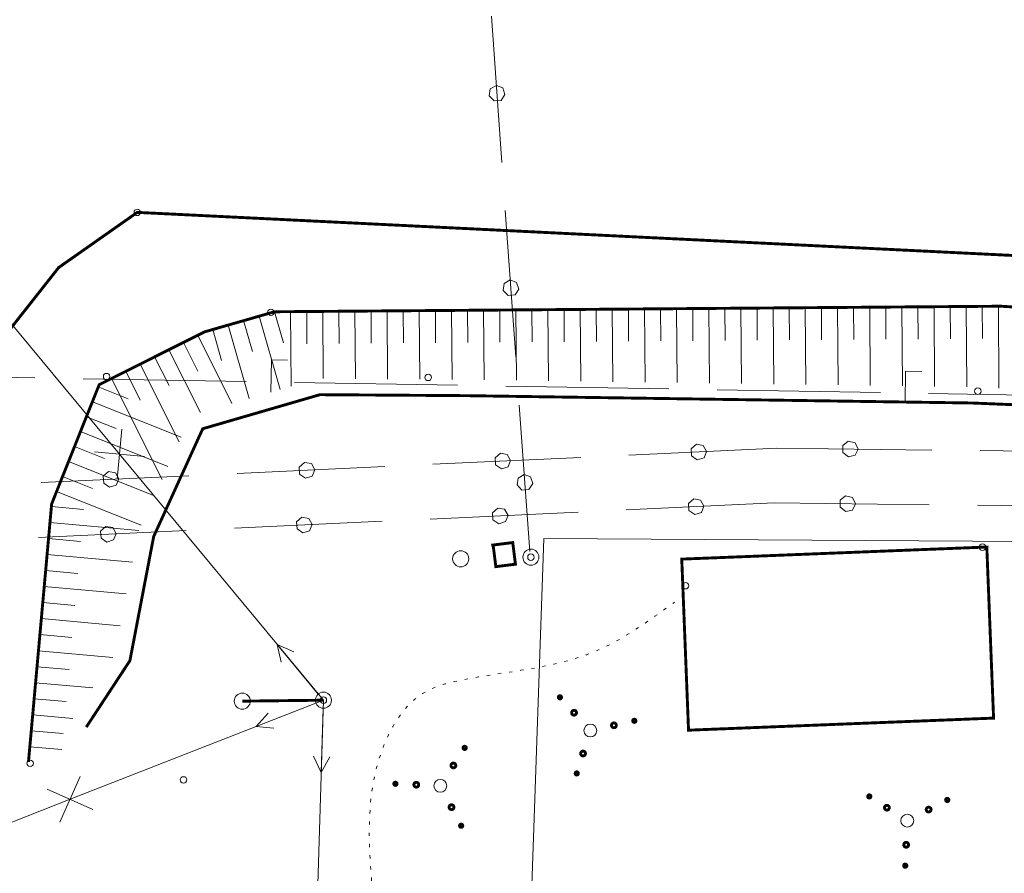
# Model space of a CAD drawing. Header units: millimetres. Extents: x 0 to 1188, y 0 to 841.
# Tile 19 of 76: x 172 to 233, y 584 to 637. Entities that reach past the tile are written whole.
import ezdxf

# ---------------------------------------------------------------- set-up
doc = ezdxf.new("R2010")
doc.units = ezdxf.units.MM
for name, pattern in [('K5LT32789', [0]), ('K5LT32797', [0]), ('K5LT32807', [2, 1, -1]), ('K5LT32813', [0]), ('K5LT32817', [0.7, 0.2, -0.5]), ('K5LT32822', [0]), ('K5LT32824', [0]), ('K5LT32825', [0.95, 0.2, -0.75]), ('K5LT32826', [1, 0.5, -0.5]), ('K5LT32827', [0])]:
    doc.linetypes.add(name, pattern=pattern)
doc.layers.add('Системный слой', color=7, linetype='Continuous')

# ---------------------------------------------------------------- blocks, each defined once
blk = doc.blocks.new('U17')
at = {"layer": 'Системный слой', "color": 7, "linetype": 'K5LT32813', "lineweight": 18}
for p, q in [((190.506, 595.1), (174.754, 588.938)), ((175.378, 590.366), (174.129, 587.511)), ((176.181, 588.314), (173.326, 589.563)), ((174.754, 588.938), (159.001, 582.777))]:
    blk.add_line(p, q, dxfattribs=at)
blk = doc.blocks.new('U18')
at = {"layer": 'Системный слой', "color": 7, "linetype": 'K5LT32813', "lineweight": 18}
for p, q in [((177.822, 610.399), (165.138, 625.698)), ((177.677, 608.848), (177.967, 611.951)), ((179.373, 610.254), (176.27, 610.544)), ((190.506, 595.1), (177.822, 610.399)), ((189.348, 557.069), (190.506, 595.1))]:
    blk.add_line(p, q, dxfattribs=at)
blk = doc.blocks.new('U23')
at = {"layer": 'Системный слой', "color": 6, "linetype": 'K5LT32822', "lineweight": 18, "true_color": 0xff00ff}
for p, q in [((209.336, 606.937), (218.522, 607.366)), ((213.526, 607.62), (213.202, 607.328)), ((213.202, 607.328), (213.229, 606.893)), ((213.956, 607.545), (213.526, 607.62)), ((214.164, 607.162), (213.956, 607.545)), ((218.522, 607.366), (228.17, 607.255)), ((222.972, 607.801), (222.631, 607.53)), ((222.631, 607.53), (222.633, 607.094)), ((223.396, 607.702), (222.972, 607.801)), ((223.582, 607.308), (223.396, 607.702)), ((223.399, 606.927), (223.582, 607.308)), ((197.153, 606.367), (206.339, 606.796)), ((201.344, 607.05), (201.019, 606.759)), ((201.019, 606.759), (201.047, 606.324)), ((201.773, 606.976), (201.344, 607.05)), ((201.982, 606.593), (201.773, 606.976)), ((213.229, 606.893), (213.587, 606.645)), ((213.587, 606.645), (214.004, 606.772)), ((214.004, 606.772), (214.164, 607.162)), ((222.633, 607.094), (222.976, 606.825)), ((222.976, 606.825), (223.399, 606.927)), ((231.17, 607.22), (240.819, 607.109)), ((184.971, 605.797), (194.157, 606.227)), ((189.161, 606.48), (188.837, 606.189)), ((188.837, 606.189), (188.864, 605.754)), ((189.591, 606.406), (189.161, 606.48)), ((189.799, 606.023), (189.591, 606.406)), ((189.639, 605.633), (189.799, 606.023)), ((201.047, 606.324), (201.405, 606.075)), ((201.405, 606.075), (201.822, 606.202)), ((201.822, 606.202), (201.982, 606.593)), ((172.788, 605.227), (181.974, 605.657)), ((176.979, 605.91), (176.654, 605.619)), ((176.654, 605.619), (176.681, 605.184)), ((177.408, 605.836), (176.979, 605.91)), ((177.616, 605.453), (177.408, 605.836)), ((177.456, 605.063), (177.616, 605.453)), ((188.864, 605.754), (189.222, 605.506)), ((189.222, 605.506), (189.639, 605.633)), ((176.681, 605.184), (177.039, 604.936)), ((177.039, 604.936), (177.456, 605.063))]:
    blk.add_line(p, q, dxfattribs=at)
blk = doc.blocks.new('U28')
at = {"layer": 'Системный слой', "color": 6, "linetype": 'K5LT32822', "lineweight": 18, "true_color": 0xff00ff}
for p, q in [((201.601, 628.541), (200.948, 637.645)), ((200.88, 633.11), (200.817, 632.679)), ((201.258, 633.328), (200.88, 633.11)), ((201.652, 633.178), (201.258, 633.328)), ((201.789, 632.764), (201.652, 633.178)), ((200.817, 632.679), (201.116, 632.362)), ((201.116, 632.362), (201.55, 632.4)), ((201.55, 632.4), (201.789, 632.764)), ((202.469, 616.444), (201.816, 625.548)), ((201.748, 621.014), (201.685, 620.582)), ((202.126, 621.231), (201.748, 621.014)), ((202.52, 621.081), (202.126, 621.231)), ((202.657, 620.667), (202.52, 621.081)), ((201.685, 620.582), (201.984, 620.265)), ((201.984, 620.265), (202.418, 620.303)), ((202.418, 620.303), (202.657, 620.667)), ((203.337, 604.348), (202.684, 613.452)), ((202.994, 609.135), (202.616, 608.917)), ((203.388, 608.984), (202.994, 609.135)), ((202.616, 608.917), (202.552, 608.486)), ((202.552, 608.486), (202.851, 608.169)), ((203.286, 608.207), (203.525, 608.571)), ((203.525, 608.571), (203.388, 608.984)), ((202.851, 608.169), (203.286, 608.207))]:
    blk.add_line(p, q, dxfattribs=at)
blk = doc.blocks.new('U30')
at = {"layer": 'Системный слой', "color": 11, "linetype": 'K5LT32824', "lineweight": 18, "true_color": 0xff8040}
for p, q in [((187.238, 614.255), (187.273, 616.255)), ((187.273, 616.255), (188.273, 616.238)), ((162.418, 615.323), (172.562, 615.146)), ((226.667, 613.566), (226.702, 615.566)), ((226.702, 615.566), (227.702, 615.548)), ((175.561, 615.093), (185.705, 614.916)), ((188.704, 614.863), (198.848, 614.686)), ((201.848, 614.633), (211.991, 614.456)), ((214.991, 614.404), (225.134, 614.226)), ((228.134, 614.174), (238.277, 613.996))]:
    blk.add_line(p, q, dxfattribs=at)
blk = doc.blocks.new('U208')
at = {"layer": 'Системный слой', "color": 7, "linetype": 'K5LT32797', "lineweight": 18}
blk.add_circle((190.506, 595.1), 0.5, dxfattribs=at)
blk = doc.blocks.new('U209')
at = {"layer": 'Системный слой', "color": 7, "linetype": 'K5LT32797', "lineweight": 18}
for p, q in [((190.187, 595.485), (187.634, 598.564)), ((187.634, 598.564), (187.887, 597.475)), ((187.634, 598.564), (188.657, 598.114))]:
    blk.add_line(p, q, dxfattribs=at)
blk = doc.blocks.new('U210')
at = {"layer": 'Системный слой', "color": 7, "linetype": 'K5LT32797', "lineweight": 18}
for p, q in [((190.041, 594.918), (186.315, 593.461)), ((186.315, 593.461), (187.065, 594.291)), ((186.315, 593.461), (187.429, 593.36))]:
    blk.add_line(p, q, dxfattribs=at)
blk = doc.blocks.new('U211')
at = {"layer": 'Системный слой', "color": 7, "linetype": 'K5LT32797', "lineweight": 18}
for p, q in [((190.491, 594.6), (190.369, 590.602)), ((190.369, 590.602), (189.9, 591.617)), ((190.369, 590.602), (190.899, 591.587))]:
    blk.add_line(p, q, dxfattribs=at)
blk = doc.blocks.new('U212')
at = {"layer": 'Системный слой', "color": 7, "linetype": 'K5LT32797', "lineweight": 18}
blk.add_circle((185.464, 595.041), 0.5, dxfattribs=at)
blk = doc.blocks.new('U285')
at = {"layer": 'Системный слой', "color": 7, "linetype": 'K5LT32797', "lineweight": 18}
blk.add_circle((203.405, 603.994), 0.5, dxfattribs=at)
blk = doc.blocks.new('U286')
at = {"layer": 'Системный слой', "color": 7, "linetype": 'K5LT32797', "lineweight": 18}
blk.add_circle((199.041, 603.893), 0.5, dxfattribs=at)
blk = doc.blocks.new('U411')
at = {"layer": 'Системный слой', "color": 7, "linetype": 'K5LT32789', "const_width": 0.18}
for points in [[(199.282, 592.037, 1), (199.291, 592.237, 1)], [(198.58, 590.892, 1), (198.593, 591.191, 1)], [(194.978, 589.802, 1), (194.987, 590.002, 1)], [(196.274, 589.694, 1), (196.288, 589.994, 1)], [(198.464, 588.296, 1), (198.477, 588.596, 1)], [(199.065, 587.192, 1), (199.074, 587.392, 1)]]:
    blk.add_lwpolyline(points, format="xyb", close=True, dxfattribs=at)
at = {"layer": 'Системный слой', "color": 7, "linetype": 'K5LT32797', "lineweight": 18}
blk.add_circle((197.779, 589.777), 0.4, dxfattribs=at)
blk = doc.blocks.new('U412')
at = {"layer": 'Системный слой', "color": 7, "linetype": 'K5LT32789', "const_width": 0.18}
for points in [[(205.138, 595.214, 1), (205.286, 595.349, 1)], [(205.978, 594.22, 1), (206.2, 594.423, 1)], [(208.456, 593.437, 1), (208.677, 593.639, 1)], [(209.762, 593.751, 1), (209.909, 593.886, 1)], [(206.538, 591.683, 1), (206.76, 591.886, 1)], [(206.183, 590.478, 1), (206.331, 590.613, 1)]]:
    blk.add_lwpolyline(points, format="xyb", close=True, dxfattribs=at)
at = {"layer": 'Системный слой', "color": 7, "linetype": 'K5LT32797', "lineweight": 18}
blk.add_circle((207.101, 593.215), 0.4, dxfattribs=at)
blk = doc.blocks.new('U417')
at = {"layer": 'Системный слой', "color": 7, "linetype": 'K5LT32789', "const_width": 0.18}
for points in [[(224.543, 589.111, 1), (224.343, 589.119, 1)], [(229.388, 588.894, 1), (229.188, 588.903, 1)], [(225.688, 588.409, 1), (225.389, 588.422, 1)], [(228.284, 588.293, 1), (227.984, 588.306, 1)], [(226.886, 586.103, 1), (226.586, 586.116, 1)], [(226.778, 584.807, 1), (226.578, 584.815, 1)]]:
    blk.add_lwpolyline(points, format="xyb", close=True, dxfattribs=at)
at = {"layer": 'Системный слой', "color": 7, "linetype": 'K5LT32797', "lineweight": 18}
blk.add_circle((226.803, 587.608), 0.4, dxfattribs=at)
blk = doc.blocks.new('U557')
at = {"layer": 'Системный слой', "color": 6, "linetype": 'K5LT32822', "lineweight": 18, "true_color": 0xff00ff}
for p, q in [((213.691, 611.022), (213.367, 610.731)), ((214.121, 610.948), (213.691, 611.022)), ((214.329, 610.565), (214.121, 610.948)), ((223.137, 611.204), (222.796, 610.932)), ((222.796, 610.932), (222.797, 610.496)), ((223.561, 611.105), (223.137, 611.204)), ((223.747, 610.71), (223.561, 611.105)), ((201.509, 610.453), (201.184, 610.161)), ((201.938, 610.378), (201.509, 610.453)), ((202.146, 609.995), (201.938, 610.378)), ((209.501, 610.339), (218.687, 610.769)), ((213.367, 610.731), (213.394, 610.296)), ((214.169, 610.175), (214.329, 610.565)), ((218.687, 610.769), (228.335, 610.657)), ((222.797, 610.496), (223.141, 610.228)), ((223.141, 610.228), (223.564, 610.33)), ((223.564, 610.33), (223.747, 610.71)), ((231.335, 610.623), (240.984, 610.511)), ((189.326, 609.883), (189.002, 609.592)), ((189.756, 609.809), (189.326, 609.883)), ((189.964, 609.426), (189.756, 609.809)), ((197.318, 609.77), (206.504, 610.199)), ((201.184, 610.161), (201.211, 609.726)), ((201.211, 609.726), (201.57, 609.478)), ((201.987, 609.605), (202.146, 609.995)), ((213.394, 610.296), (213.752, 610.048)), ((213.752, 610.048), (214.169, 610.175)), ((177.144, 609.313), (176.819, 609.022)), ((177.573, 609.239), (177.144, 609.313)), ((177.781, 608.856), (177.573, 609.239)), ((185.136, 609.2), (194.322, 609.629)), ((189.002, 609.592), (189.029, 609.157)), ((189.029, 609.157), (189.387, 608.908)), ((189.804, 609.035), (189.964, 609.426)), ((201.57, 609.478), (201.987, 609.605)), ((172.953, 608.63), (182.139, 609.06)), ((176.819, 609.022), (176.846, 608.587)), ((176.846, 608.587), (177.204, 608.339)), ((177.204, 608.339), (177.621, 608.466)), ((177.621, 608.466), (177.781, 608.856)), ((189.387, 608.908), (189.804, 609.035))]:
    blk.add_line(p, q, dxfattribs=at)

msp = doc.modelspace()

# ---------------------------------------------------------------- linework, layer by layer
at = {"layer": 'Системный слой', "color": 7, "linetype": 'K5LT32797', "lineweight": 18}
for p, q in [((217.467102, 619.483275), (217.482395, 617.483334)), ((218.467073, 619.490922), (218.503253, 614.759384)), ((219.467044, 619.498568), (219.482337, 617.498626)), ((220.467015, 619.506214), (220.503534, 614.73033)), ((221.466985, 619.513861), (221.482278, 617.513919)), ((222.466956, 619.521507), (222.503815, 614.701276)), ((223.466927, 619.529154), (223.48222, 617.529212)), ((224.466898, 619.5368), (224.504095, 614.672223)), ((225.466868, 619.544446), (225.482161, 617.544505)), ((226.466839, 619.552093), (226.504376, 614.643169)), ((227.46681, 619.559739), (227.482103, 617.559798)), ((228.466781, 619.567386), (228.504657, 614.614116)), ((229.466752, 619.575032), (229.482044, 617.57509)), ((230.466722, 619.582678), (230.504937, 614.585062)), ((231.466693, 619.590325), (231.481986, 617.590383)), ((232.466664, 619.597971), (232.505552, 614.512325)), ((186.506859, 618.977439), (187.814529, 614.420158)), ((187.468071, 619.25325), (188.019693, 617.330827)), ((188.46795, 619.261529), (188.503439, 614.620467)), ((189.467921, 619.269176), (189.483214, 617.269234)), ((190.467892, 619.276822), (190.499858, 615.096322)), ((191.467862, 619.284469), (191.483155, 617.284527)), ((192.467833, 619.292115), (192.500018, 615.083073)), ((193.467804, 619.299761), (193.483097, 617.29982)), ((194.467775, 619.307408), (194.500178, 615.069823)), ((195.467745, 619.315054), (195.483038, 617.315113)), ((196.467716, 619.322701), (196.500338, 615.056574)), ((197.467687, 619.330347), (197.48298, 617.330406)), ((198.467658, 619.337993), (198.500497, 615.043325)), ((199.467629, 619.34564), (199.482921, 617.345698)), ((200.467599, 619.353286), (200.500728, 615.020866)), ((201.46757, 619.360933), (201.482863, 617.360991)), ((202.467541, 619.368579), (202.501008, 614.991812)), ((203.467512, 619.376225), (203.482804, 617.376284)), ((204.467482, 619.383872), (204.501289, 614.962759)), ((205.467453, 619.391518), (205.482746, 617.391577)), ((206.467424, 619.399165), (206.50157, 614.933705)), ((207.467395, 619.406811), (207.482687, 617.40687)), ((208.467365, 619.414457), (208.50185, 614.904652)), ((209.467336, 619.422104), (209.482629, 617.422162)), ((210.467307, 619.42975), (210.502131, 614.875598)), ((211.467278, 619.437397), (211.482571, 617.437455)), ((212.467248, 619.445043), (212.502411, 614.846544)), ((213.467219, 619.45269), (213.482512, 617.452748)), ((214.46719, 619.460336), (214.502692, 614.817491)), ((215.467161, 619.467982), (215.482454, 617.468041)), ((216.467132, 619.475629), (216.502973, 614.788437)), ((184.584435, 618.425817), (185.894051, 613.861756)), ((185.545647, 618.701628), (186.097269, 616.779205)), ((182.694435, 617.791057), (184.818736, 613.549095)), ((183.623223, 618.150006), (184.174845, 616.227583)), ((181.800288, 617.343284), (182.695835, 615.55499)), ((180.011994, 616.447737), (180.90754, 614.659443)), ((180.906141, 616.895511), (182.866265, 612.98139)), ((179.117847, 615.999964), (181.536601, 611.170015)), ((178.2237, 615.55219), (179.119246, 613.763896)), ((177.329552, 615.104417), (180.471577, 608.83019)), ((176.512525, 614.585814), (178.370377, 613.845284)), ((176.14226, 613.656888), (181.666329, 611.455023)), ((175.771995, 612.727962), (177.629847, 611.987432)), ((175.40173, 611.799036), (180.836827, 609.632634)), ((175.031464, 610.87011), (176.889317, 610.12958)), ((174.661199, 609.941184), (180.007325, 607.810246)), ((174.290934, 609.012257), (176.148787, 608.271727)), ((173.920669, 608.083331), (179.177824, 605.987857)), ((173.595756, 607.143574), (175.587736, 606.964641)), ((173.50629, 606.147584), (179.02489, 605.651867)), ((173.416823, 605.151594), (175.408803, 604.972661)), ((173.327357, 604.155604), (178.62988, 603.679297)), ((173.237891, 603.159614), (175.22987, 602.980682)), ((173.148424, 602.163624), (178.251806, 601.705205)), ((173.058958, 601.167635), (175.050937, 600.988702)), ((172.969491, 600.171645), (177.873733, 599.731113)), ((172.880025, 599.175655), (174.872005, 598.996722)), ((172.790559, 598.179665), (177.414663, 597.764297)), ((172.701092, 597.183675), (174.693072, 597.004742)), ((172.611626, 596.187685), (176.169263, 595.868115)), ((172.522159, 595.191696), (174.514139, 595.012763)), ((172.432693, 594.195706), (174.923863, 593.971932)), ((172.343227, 593.199716), (174.335206, 593.020783)), ((172.25376, 592.203726), (174.24574, 592.024793))]:
    msp.add_line(p, q, dxfattribs=at)
at = {"layer": 'Системный слой', "color": 5, "linetype": 'K5LT32827', "lineweight": 18, "true_color": 0x0000ff}
for p, q in [((201.968914, 540.402134), (204.216524, 605.157413)), ((204.216524, 605.157413), (487.863493, 603.307806))]:
    msp.add_line(p, q, dxfattribs=at)
at = {"layer": 'Системный слой', "color": 7, "linetype": 'K5LT32807', "const_width": 0.18}
msp.add_lwpolyline([(119.346909, 628.496859), (148.888357, 626.616432), (154.043097, 622.249106), (159.033919, 613.878638), (160.296934, 608.580938), (160.76346, 605.176635), (158.983094, 562.285046), (166.799219, 561.427243), (168.685937, 607.701967), (170.112427, 617.009171), (174.04621, 622.002159), (178.933379, 625.43365), (235.133059, 622.667809), (329.858138, 620.503837), (364.712525, 612.995354), (395.258574, 613.031908), (432.487852, 617.337904), (545.730819, 614.448862), (568.034332, 613.879857)], dxfattribs=at)
at = {"layer": 'Системный слой', "color": 7, "linetype": 'K5LT32789', "const_width": 0.18}
msp.add_lwpolyline([(172.169287, 591.26332), (173.610206, 607.304437), (176.567031, 614.722559), (183.126724, 618.00754), (187.470339, 619.253901), (232.614674, 619.599103), (331.372965, 613.640694), (352.141735, 611.179336)], dxfattribs=at)
at = {"layer": 'Системный слой', "color": 7, "linetype": 'K5LT32825', "const_width": 0.18}
msp.add_lwpolyline([(351.831476, 610.376218), (332.710286, 609.399292), (230.830365, 613.58023), (199.324575, 614.037844), (190.287217, 614.097708), (183.004016, 611.980029), (179.954815, 605.281032), (178.475778, 597.558316), (175.762354, 593.426995)], dxfattribs=at)
at = {"layer": 'Системный слой', "color": 7, "linetype": 'K5LT32789', "const_width": 0.18}
for points in [[(201.076349, 604.592617), (201.224299, 603.405677), (202.44386, 603.557694), (202.276443, 604.900814), (201.033763, 604.745916)], [(231.484154, 604.613831), (212.784177, 603.873152), (213.205512, 593.235655), (232.170462, 593.986829), (231.749041, 604.626478)]]:
    msp.add_lwpolyline(points, close=True, dxfattribs=at)
at = {"layer": 'Системный слой', "color": 7, "linetype": 'K5LT32826', "const_width": 0.18}
msp.add_lwpolyline([(185.464351, 595.041119), (190.50623, 595.10017)], dxfattribs=at)
at = {"layer": 'Системный слой', "color": 7, "linetype": 'K5LT32797', "lineweight": 18}
for centre in [(178.933379, 625.43365), (187.236096, 619.216882), (177.025661, 615.223274), (197.017563, 615.171698), (231.191815, 614.316178), (231.484154, 604.613831), (203.405202, 603.993956), (213.020505, 602.219657), (190.50623, 595.10017), (172.273748, 591.174832), (181.804716, 590.141794)]:
    msp.add_circle(centre, 0.2, dxfattribs=at)
at = {"layer": 'Системный слой', "color": 7, "linetype": 'K5LT32817', "lineweight": 18}
msp.add_open_spline([(196.721096, 297.576051), (194.715738, 298.770574), (191.848636, 300.478408), (186.555471, 304.60168), (182.928003, 312.145972), (180.378983, 322.551183), (177.032606, 334.154829), (176.058296, 346.946229), (177.639063, 358.862047), (179.626013, 369.125071), (177.933438, 376.475126), (179.171373, 384.449802), (177.965868, 391.262749), (171.763934, 399.842709), (174.423626, 411.419689), (176.584451, 422.848911), (177.076535, 432.199187), (177.380031, 440.817941), (179.749516, 447.91735), (181.036734, 460.815999), (189.080077, 470.953218), (195.089931, 484.360224), (190.346664, 496.338181), (190.867122, 508.520442), (191.001094, 519.499148), (193.1041, 526.335856), (189.218575, 530.947013), (189.093326, 535.45), (189.784315, 541.104237), (191.941592, 547.06588), (191.266063, 554.323515), (195.242477, 564.95347), (194.341441, 575.9883), (193.179614, 586.699987), (193.63965, 591.794838), (196.077764, 595.64798), (201.09457, 596.874039), (206.789929, 597.150586), (210.7146, 600.014168), (212.328464, 601.191702)], degree=3, knots=[0, 0, 0, 0, 3.501940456, 5.006797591, 9.998223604, 15.515128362, 21.208556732, 28.049826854, 34.554048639, 39.246615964, 43.556420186, 45.570586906, 51.325310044, 53.300609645, 61.156359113, 67.103146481, 71.238785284, 75.117590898, 79.985780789, 82.369688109, 94.38372913, 98.861203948, 103.291595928, 112.764656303, 116.892111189, 120.052949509, 122.584943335, 125.198260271, 126.545092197, 131.160421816, 134.513825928, 137.21675365, 147.944919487, 150.554805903, 153.397405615, 155.560499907, 156.741992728, 160.952171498, 163.892554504, 163.892554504, 163.892554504, 163.892554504], dxfattribs=at)

# ---------------------------------------------------------------- block references
at = {"layer": 'Системный слой'}
for name in ['U28', 'U18', 'U30', 'U557', 'U23', 'U286', 'U285', 'U209', 'U17', 'U212', 'U208', 'U412', 'U210', 'U211', 'U411', 'U417']:
    msp.add_blockref(name, (0, 0), dxfattribs=at)

doc.saveas('drawing.dxf')
